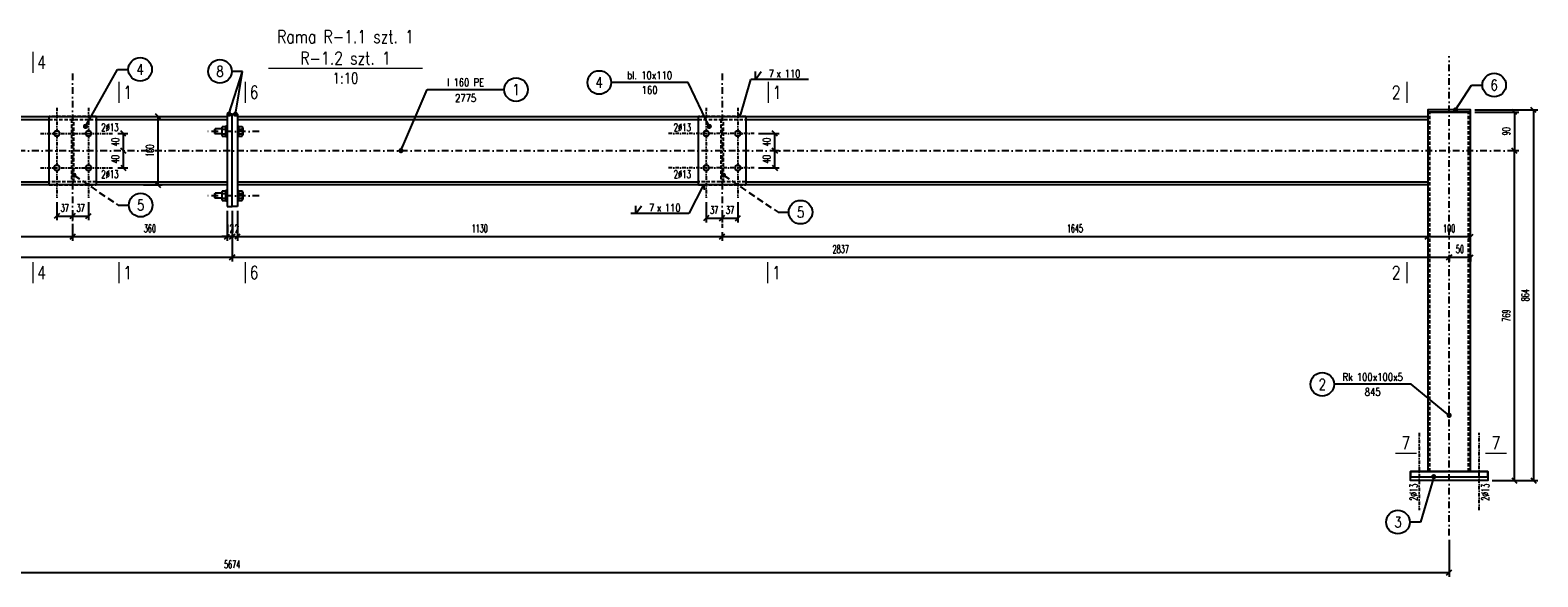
# Model space of a CAD drawing. Header units: millimetres. Extents: x -228255 to 14536, y -140109 to 119945.
# Tile 36 of 123: x -191205 to -187690, y 62736 to 64011. Entities that reach past the tile are written whole.
import ezdxf
from ezdxf.enums import TextEntityAlignment as Align

# ---------------------------------------------------------------- set-up
doc = ezdxf.new("R2010")
doc.units = ezdxf.units.MM
doc.header["$LTSCALE"] = 2.5
for name, pattern in [('DASHDOT', [25.4, 12.7, -6.35, 0, -6.35]), ('DASHDOT2', [12.7, 6.35, -3.175, 0, -3.175]), ('DASHED', [19.05, 12.7, -6.35]), ('DASHED2', [9.525, 6.35, -3.175])]:
    doc.linetypes.add(name, pattern=pattern)
for name, color, linetype in [('Gruba', 6, 'Continuous'), ('Laczniki', 30, 'Continuous'), ('Opisy_stal', 7, 'Continuous'), ('Osie', 134, 'DASHDOT'), ('Osie_laczniki', 157, 'DASHDOT2'), ('stal', 4, 'Continuous'), ('Stal_nw', 181, 'DASHED2'), ('Tekst', 31, 'Continuous'), ('Wymiary', 86, 'Continuous')]:
    doc.layers.add(name, color=color, linetype=linetype)
doc.styles.get("Standard").update_dxf_attribs({"font": 'romans.shx', "width": 0.65})
doc.styles.add('style1', font='romand.shx', dxfattribs={"width": 0.8})
doc.styles.add('style3', font='romans.shx', dxfattribs={"width": 0.5})
doc.dimstyles.new('Skala_10', dxfattribs={"dimtxt": 18, "dimasz": 12, "dimexe": 10, "dimexo": 10, "dimgap": 10, "dimtad": 1, "dimdec": 0, "dimdsep": 46, "dimtxsty": 'style3', "dimblk": 'OBLIQUE', "dimcen": 0, "dimdle": 1, "dimclrd": 256, "dimclre": 256, "dimclrt": 31, "dimadec": 1, "dimazin": 0, "dimtfac": 1, "dimtdec": 0, "dimtix": 1, "dimtmove": 2, "dimatfit": 0, "dimldrblk": 'DOT', "dimfxl": 1, "dimtolj": 1, "dimtzin": 0, "dimlwd": -1, "dimlwe": -1, "dimarcsym": 0})
doc.dimstyles.new('Skala_10$7', dxfattribs={"dimscale": 0, "dimtxt": 18, "dimasz": 12, "dimexe": 10, "dimexo": 15, "dimgap": 5, "dimtad": 1, "dimdec": 0, "dimrnd": 0.5, "dimzin": 9, "dimdsep": 46, "dimtxsty": 'Standard', "dimblk1": 'OBLIQUE', "dimblk2": 'OBLIQUE', "dimsah": 1, "dimcen": 10, "dimdle": 10, "dimclrt": 31, "dimadec": 0, "dimazin": 0, "dimtfac": 1, "dimtdec": 0, "dimtmove": 2, "dimatfit": 3, "dimldrblk": 'DOT', "dimfxl": 1, "dimtolj": 1, "dimtzin": 9, "dimarcsym": 0})

# ---------------------------------------------------------------- blocks, each defined once
blk = doc.blocks.new('_Oblique')
at = {"color": 0, "linetype": 'ByBlock', "lineweight": -2}
blk.add_line((-0.5, -0.5), (0.5, 0.5), dxfattribs=at)
blk = doc.blocks.new('*D914')
at = {"layer": 'Defpoints', "color": 0, "ltscale": 0.5, "transparency": 16777216}
for p in [(-193570.6, 62832.6), (-187896.6, 62832.6), (-187896.6, 62746.5)]:
    blk.add_point(p, dxfattribs=at)
at = {"layer": 'Wymiary', "ltscale": 0.5, "transparency": 16777216}
for p, q in [((-193570.6, 62822.6), (-193570.6, 62736.5)), ((-187896.6, 62822.6), (-187896.6, 62736.5)), ((-193571.6, 62746.5), (-187895.6, 62746.5))]:
    blk.add_line(p, q, dxfattribs=at)
at = {"layer": 'Wymiary', "ltscale": 0.5, "transparency": 16777216, "xscale": 12, "yscale": 12, "zscale": 12, "rotation": 180}
blk.add_blockref('_Oblique', (-193570.6, 62746.5), dxfattribs=at)
at = {"layer": 'Wymiary', "ltscale": 0.5, "transparency": 16777216, "xscale": 12, "yscale": 12, "zscale": 12}
blk.add_blockref('_Oblique', (-187896.6, 62746.5), dxfattribs=at)
at = {"layer": 'Wymiary', "color": 31, "ltscale": 0.5, "transparency": 16777216, "insert": (-190733.6, 62765.5), "char_height": 18, "attachment_point": 5, "style": 'style3'}
blk.add_mtext('\\A1;5674', dxfattribs=at)
blk = doc.blocks.new('_Dot')
at = {"color": 0, "linetype": 'ByBlock', "lineweight": -2}
blk.add_line((-0.5, 0), (-1, 0), dxfattribs=at)
at = {"color": 0, "linetype": 'ByBlock', "const_width": 0.5}
blk.add_lwpolyline([(-0.25, 0, 1), (0.25, 0, 1)], format="xyb", close=True, dxfattribs=at)
blk = doc.blocks.new('*D915')
at = {"layer": 'Defpoints', "color": 0, "ltscale": 0.5, "transparency": 16777216}
for p in [(-187846.6, 63825.4), (-187806.6, 62961.1), (-187699.9, 62961.1)]:
    blk.add_point(p, dxfattribs=at)
at = {"layer": 'Wymiary', "ltscale": 0.5, "transparency": 16777216}
for p, q in [((-187836.6, 63825.4), (-187689.9, 63825.4)), ((-187699.9, 63826.4), (-187699.9, 62960.1)), ((-187796.6, 62961.1), (-187689.9, 62961.1))]:
    blk.add_line(p, q, dxfattribs=at)
at = {"layer": 'Wymiary', "ltscale": 0.5, "transparency": 16777216, "xscale": 12, "yscale": 12, "zscale": 12}
for p, rotation in [((-187699.9, 63825.4), 90), ((-187699.9, 62961.1), 270)]:
    blk.add_blockref('_Oblique', p, dxfattribs=dict(at, rotation=rotation))
at = {"layer": 'Wymiary', "color": 31, "ltscale": 0.5, "transparency": 16777216, "insert": (-187718.9, 63393.2), "char_height": 18, "attachment_point": 5, "rotation": 90, "style": 'style3'}
blk.add_mtext('\\A1;864', dxfattribs=at)
blk = doc.blocks.new('*D916')
at = {"layer": 'Defpoints', "color": 0, "ltscale": 0.5, "transparency": 16777216}
for p in [(-193520.6, 63561.1), (-191105.6, 63561.2), (-191105.6, 63529.9)]:
    blk.add_point(p, dxfattribs=at)
at = {"layer": 'Wymiary', "ltscale": 0.5, "transparency": 16777216}
for p, q in [((-193520.6, 63551.1), (-193520.6, 63519.9)), ((-191105.6, 63551.2), (-191105.6, 63519.9)), ((-193521.6, 63529.9), (-191104.6, 63529.9))]:
    blk.add_line(p, q, dxfattribs=at)
at = {"layer": 'Wymiary', "ltscale": 0.5, "transparency": 16777216, "xscale": 12, "yscale": 12, "zscale": 12, "rotation": 180}
blk.add_blockref('_Oblique', (-193520.6, 63529.9), dxfattribs=at)
at = {"layer": 'Wymiary', "ltscale": 0.5, "transparency": 16777216, "xscale": 12, "yscale": 12, "zscale": 12}
blk.add_blockref('_Oblique', (-191105.6, 63529.9), dxfattribs=at)
at = {"layer": 'Wymiary', "color": 31, "ltscale": 0.5, "transparency": 16777216, "insert": (-192313.1, 63548.9), "char_height": 18, "attachment_point": 5, "style": 'style3'}
blk.add_mtext('\\A1;2415', dxfattribs=at)
blk = doc.blocks.new('*D917')
at = {"layer": 'Defpoints', "color": 0, "ltscale": 0.5, "transparency": 16777216}
for p in [(-190721.6, 63600.4), (-189591.6, 63550.4), (-189591.6, 63529.9)]:
    blk.add_point(p, dxfattribs=at)
at = {"layer": 'Wymiary', "ltscale": 0.5, "transparency": 16777216}
for p, q in [((-190721.6, 63590.4), (-190721.6, 63519.9)), ((-190722.6, 63529.9), (-189590.6, 63529.9)), ((-189591.6, 63540.4), (-189591.6, 63519.9))]:
    blk.add_line(p, q, dxfattribs=at)
at = {"layer": 'Wymiary', "ltscale": 0.5, "transparency": 16777216, "xscale": 12, "yscale": 12, "zscale": 12, "rotation": 180}
blk.add_blockref('_Oblique', (-190721.6, 63529.9), dxfattribs=at)
at = {"layer": 'Wymiary', "ltscale": 0.5, "transparency": 16777216, "xscale": 12, "yscale": 12, "zscale": 12}
blk.add_blockref('_Oblique', (-189591.6, 63529.9), dxfattribs=at)
at = {"layer": 'Wymiary', "color": 31, "ltscale": 0.5, "transparency": 16777216, "insert": (-190156.6, 63548.9), "char_height": 18, "attachment_point": 5, "style": 'style3'}
blk.add_mtext('\\A1;1130', dxfattribs=at)
blk = doc.blocks.new('*D918')
at = {"layer": 'Defpoints', "color": 0, "ltscale": 0.5, "transparency": 16777216}
for p in [(-189591.6, 63550.4), (-187946.6, 63550.4), (-187946.6, 63529.9)]:
    blk.add_point(p, dxfattribs=at)
at = {"layer": 'Wymiary', "ltscale": 0.5, "transparency": 16777216}
for p, q in [((-189592.6, 63529.9), (-187945.6, 63529.9)), ((-189591.6, 63540.4), (-189591.6, 63519.9)), ((-187946.6, 63540.4), (-187946.6, 63519.9))]:
    blk.add_line(p, q, dxfattribs=at)
at = {"layer": 'Wymiary', "ltscale": 0.5, "transparency": 16777216, "xscale": 12, "yscale": 12, "zscale": 12, "rotation": 180}
blk.add_blockref('_Oblique', (-189591.6, 63529.9), dxfattribs=at)
at = {"layer": 'Wymiary', "ltscale": 0.5, "transparency": 16777216, "xscale": 12, "yscale": 12, "zscale": 12}
blk.add_blockref('_Oblique', (-187946.6, 63529.9), dxfattribs=at)
at = {"layer": 'Wymiary', "color": 31, "ltscale": 0.5, "transparency": 16777216, "insert": (-188769.1, 63548.9), "char_height": 18, "attachment_point": 5, "style": 'style3'}
blk.add_mtext('\\A1;1645', dxfattribs=at)
blk = doc.blocks.new('*D920')
at = {"layer": 'Defpoints', "color": 0, "ltscale": 0.5, "transparency": 16777216}
for p in [(-187946.6, 63529.9), (-187846.6, 63529.9), (-187846.6, 63529.9)]:
    blk.add_point(p, dxfattribs=at)
at = {"layer": 'Wymiary', "ltscale": 0.5, "transparency": 16777216}
blk.add_line((-187947.6, 63529.9), (-187845.6, 63529.9), dxfattribs=at)
at = {"layer": 'Wymiary', "ltscale": 0.5, "transparency": 16777216, "xscale": 12, "yscale": 12, "zscale": 12, "rotation": 180}
blk.add_blockref('_Oblique', (-187946.6, 63529.9), dxfattribs=at)
at = {"layer": 'Wymiary', "ltscale": 0.5, "transparency": 16777216, "xscale": 12, "yscale": 12, "zscale": 12}
blk.add_blockref('_Oblique', (-187846.6, 63529.9), dxfattribs=at)
at = {"layer": 'Wymiary', "color": 31, "ltscale": 0.5, "transparency": 16777216, "insert": (-187896.6, 63548.9), "char_height": 18, "attachment_point": 5, "style": 'style3'}
blk.add_mtext('\\A1;100', dxfattribs=at)
blk = doc.blocks.new('*D921')
at = {"layer": 'Defpoints', "color": 0, "ltscale": 0.5, "transparency": 16777216}
for p in [(-191142.6, 63620.4), (-191105.6, 63592), (-191105.6, 63578)]:
    blk.add_point(p, dxfattribs=at)
at = {"layer": 'Wymiary', "ltscale": 0.5, "transparency": 16777216}
for p, q in [((-191142.6, 63610.4), (-191142.6, 63568)), ((-191143.6, 63578), (-191104.6, 63578)), ((-191105.6, 63582), (-191105.6, 63568))]:
    blk.add_line(p, q, dxfattribs=at)
at = {"layer": 'Wymiary', "ltscale": 0.5, "transparency": 16777216, "xscale": 12, "yscale": 12, "zscale": 12, "rotation": 180}
blk.add_blockref('_Oblique', (-191142.6, 63578), dxfattribs=at)
at = {"layer": 'Wymiary', "ltscale": 0.5, "transparency": 16777216, "xscale": 12, "yscale": 12, "zscale": 12}
blk.add_blockref('_Oblique', (-191105.6, 63578), dxfattribs=at)
at = {"layer": 'Wymiary', "color": 31, "ltscale": 0.5, "transparency": 16777216, "insert": (-191124.1, 63597), "char_height": 18, "attachment_point": 5, "style": 'style3'}
blk.add_mtext('\\A1;37', dxfattribs=at)
blk = doc.blocks.new('*D922')
at = {"layer": 'Defpoints', "color": 0, "ltscale": 0.5, "transparency": 16777216}
for p in [(-191068.6, 63620.4), (-191105.6, 63592), (-191068.6, 63578)]:
    blk.add_point(p, dxfattribs=at)
at = {"layer": 'Wymiary', "ltscale": 0.5, "transparency": 16777216}
for p, q in [((-191068.6, 63610.4), (-191068.6, 63568)), ((-191106.6, 63578), (-191067.6, 63578)), ((-191105.6, 63582), (-191105.6, 63568))]:
    blk.add_line(p, q, dxfattribs=at)
at = {"layer": 'Wymiary', "ltscale": 0.5, "transparency": 16777216, "xscale": 12, "yscale": 12, "zscale": 12, "rotation": 180}
blk.add_blockref('_Oblique', (-191105.6, 63578), dxfattribs=at)
at = {"layer": 'Wymiary', "ltscale": 0.5, "transparency": 16777216, "xscale": 12, "yscale": 12, "zscale": 12}
blk.add_blockref('_Oblique', (-191068.6, 63578), dxfattribs=at)
at = {"layer": 'Wymiary', "color": 31, "ltscale": 0.5, "transparency": 16777216, "insert": (-191087.1, 63597), "char_height": 18, "attachment_point": 5, "style": 'style3'}
blk.add_mtext('\\A1;37', dxfattribs=at)
blk = doc.blocks.new('*D923')
at = {"layer": 'Defpoints', "color": 0, "ltscale": 0.5, "transparency": 16777216}
for p in [(-189628.6, 63620.4), (-189591.6, 63589.2), (-189591.6, 63573)]:
    blk.add_point(p, dxfattribs=at)
at = {"layer": 'Wymiary', "ltscale": 0.5, "transparency": 16777216}
for p, q in [((-189628.6, 63610.4), (-189628.6, 63563)), ((-189629.6, 63573), (-189590.6, 63573)), ((-189591.6, 63579.2), (-189591.6, 63563))]:
    blk.add_line(p, q, dxfattribs=at)
at = {"layer": 'Wymiary', "ltscale": 0.5, "transparency": 16777216, "xscale": 12, "yscale": 12, "zscale": 12, "rotation": 180}
blk.add_blockref('_Oblique', (-189628.6, 63573), dxfattribs=at)
at = {"layer": 'Wymiary', "ltscale": 0.5, "transparency": 16777216, "xscale": 12, "yscale": 12, "zscale": 12}
blk.add_blockref('_Oblique', (-189591.6, 63573), dxfattribs=at)
at = {"layer": 'Wymiary', "color": 31, "ltscale": 0.5, "transparency": 16777216, "insert": (-189610.1, 63592), "char_height": 18, "attachment_point": 5, "style": 'style3'}
blk.add_mtext('\\A1;37', dxfattribs=at)
blk = doc.blocks.new('*D924')
at = {"layer": 'Defpoints', "color": 0, "ltscale": 0.5, "transparency": 16777216}
for p in [(-189554.6, 63620.4), (-189591.6, 63589.2), (-189554.6, 63573)]:
    blk.add_point(p, dxfattribs=at)
at = {"layer": 'Wymiary', "ltscale": 0.5, "transparency": 16777216}
for p, q in [((-189554.6, 63610.4), (-189554.6, 63563)), ((-189592.6, 63573), (-189553.6, 63573)), ((-189591.6, 63579.2), (-189591.6, 63563))]:
    blk.add_line(p, q, dxfattribs=at)
at = {"layer": 'Wymiary', "ltscale": 0.5, "transparency": 16777216, "xscale": 12, "yscale": 12, "zscale": 12, "rotation": 180}
blk.add_blockref('_Oblique', (-189591.6, 63573), dxfattribs=at)
at = {"layer": 'Wymiary', "ltscale": 0.5, "transparency": 16777216, "xscale": 12, "yscale": 12, "zscale": 12}
blk.add_blockref('_Oblique', (-189554.6, 63573), dxfattribs=at)
at = {"layer": 'Wymiary', "color": 31, "ltscale": 0.5, "transparency": 16777216, "insert": (-189573.1, 63592), "char_height": 18, "attachment_point": 5, "style": 'style3'}
blk.add_mtext('\\A1;37', dxfattribs=at)
blk = doc.blocks.new('*D925')
at = {"layer": 'Defpoints', "color": 0, "ltscale": 0.5, "transparency": 16777216}
for p in [(-190987.3, 63730.4), (-190987.3, 63730.4), (-191010.6, 63690.4)]:
    blk.add_point(p, dxfattribs=at)
at = {"layer": 'Wymiary', "ltscale": 0.5, "transparency": 16777216}
for p, q in [((-190987.3, 63689.4), (-190987.3, 63731.4)), ((-191000.6, 63690.4), (-190977.3, 63690.4))]:
    blk.add_line(p, q, dxfattribs=at)
at = {"layer": 'Wymiary', "ltscale": 0.5, "transparency": 16777216, "xscale": 12, "yscale": 12, "zscale": 12}
for p, rotation in [((-190987.3, 63730.4), 90), ((-190987.3, 63690.4), 270)]:
    blk.add_blockref('_Oblique', p, dxfattribs=dict(at, rotation=rotation))
at = {"layer": 'Wymiary', "color": 31, "ltscale": 0.5, "transparency": 16777216, "insert": (-191006.3, 63710.4), "char_height": 18, "attachment_point": 5, "rotation": 90, "style": 'style3'}
blk.add_mtext('\\A1;40', dxfattribs=at)
blk = doc.blocks.new('*D926')
at = {"layer": 'Defpoints', "color": 0, "ltscale": 0.5, "transparency": 16777216}
for p in [(-191010.6, 63770.4), (-190987.3, 63770.4), (-190987.3, 63730.4)]:
    blk.add_point(p, dxfattribs=at)
at = {"layer": 'Wymiary', "ltscale": 0.5, "transparency": 16777216}
for p, q in [((-191000.6, 63770.4), (-190977.3, 63770.4)), ((-190987.3, 63729.4), (-190987.3, 63771.4))]:
    blk.add_line(p, q, dxfattribs=at)
at = {"layer": 'Wymiary', "ltscale": 0.5, "transparency": 16777216, "xscale": 12, "yscale": 12, "zscale": 12}
for p, rotation in [((-190987.3, 63770.4), 90), ((-190987.3, 63730.4), 270)]:
    blk.add_blockref('_Oblique', p, dxfattribs=dict(at, rotation=rotation))
at = {"layer": 'Wymiary', "color": 31, "ltscale": 0.5, "transparency": 16777216, "insert": (-191006.3, 63750.4), "char_height": 18, "attachment_point": 5, "rotation": 90, "style": 'style3'}
blk.add_mtext('\\A1;40', dxfattribs=at)
blk = doc.blocks.new('*D927')
at = {"layer": 'Defpoints', "color": 0, "ltscale": 0.5, "transparency": 16777216}
for p in [(-189475.3, 63730.4), (-189468.6, 63730.4), (-189516.6, 63690.4)]:
    blk.add_point(p, dxfattribs=at)
at = {"layer": 'Wymiary', "ltscale": 0.5, "transparency": 16777216}
for p, q in [((-189468.6, 63689.4), (-189468.6, 63731.4)), ((-189465.3, 63730.4), (-189458.6, 63730.4)), ((-189506.6, 63690.4), (-189458.6, 63690.4))]:
    blk.add_line(p, q, dxfattribs=at)
at = {"layer": 'Wymiary', "ltscale": 0.5, "transparency": 16777216, "xscale": 12, "yscale": 12, "zscale": 12}
for p, rotation in [((-189468.6, 63730.4), 90), ((-189468.6, 63690.4), 270)]:
    blk.add_blockref('_Oblique', p, dxfattribs=dict(at, rotation=rotation))
at = {"layer": 'Wymiary', "color": 31, "ltscale": 0.5, "transparency": 16777216, "insert": (-189487.6, 63710.4), "char_height": 18, "attachment_point": 5, "rotation": 90, "style": 'style3'}
blk.add_mtext('\\A1;40', dxfattribs=at)
blk = doc.blocks.new('*D928')
at = {"layer": 'Defpoints', "color": 0, "ltscale": 0.5, "transparency": 16777216}
for p in [(-189516.6, 63770.4), (-189468.6, 63770.4), (-189475.3, 63730.4)]:
    blk.add_point(p, dxfattribs=at)
at = {"layer": 'Wymiary', "ltscale": 0.5, "transparency": 16777216}
for p, q in [((-189506.6, 63770.4), (-189458.6, 63770.4)), ((-189468.6, 63729.4), (-189468.6, 63771.4)), ((-189465.3, 63730.4), (-189458.6, 63730.4))]:
    blk.add_line(p, q, dxfattribs=at)
at = {"layer": 'Wymiary', "ltscale": 0.5, "transparency": 16777216, "xscale": 12, "yscale": 12, "zscale": 12}
for p, rotation in [((-189468.6, 63770.4), 90), ((-189468.6, 63730.4), 270)]:
    blk.add_blockref('_Oblique', p, dxfattribs=dict(at, rotation=rotation))
at = {"layer": 'Wymiary', "color": 31, "ltscale": 0.5, "transparency": 16777216, "insert": (-189487.6, 63750.4), "char_height": 18, "attachment_point": 5, "rotation": 90, "style": 'style3'}
blk.add_mtext('\\A1;40', dxfattribs=at)
blk = doc.blocks.new('*D929')
at = {"layer": 'Defpoints', "color": 0, "ltscale": 0.5, "transparency": 16777216}
for p in [(-190950.6, 63810.4), (-190906.6, 63810.4), (-190950.6, 63650.4)]:
    blk.add_point(p, dxfattribs=at)
at = {"layer": 'Wymiary', "ltscale": 0.5, "transparency": 16777216}
for p, q in [((-190940.6, 63810.4), (-190896.6, 63810.4)), ((-190906.6, 63649.4), (-190906.6, 63811.4)), ((-190940.6, 63650.4), (-190896.6, 63650.4))]:
    blk.add_line(p, q, dxfattribs=at)
at = {"layer": 'Wymiary', "ltscale": 0.5, "transparency": 16777216, "xscale": 12, "yscale": 12, "zscale": 12}
for p, rotation in [((-190906.6, 63810.4), 90), ((-190906.6, 63650.4), 270)]:
    blk.add_blockref('_Oblique', p, dxfattribs=dict(at, rotation=rotation))
at = {"layer": 'Wymiary', "color": 31, "ltscale": 0.5, "transparency": 16777216, "insert": (-190925.6, 63730.4), "char_height": 18, "attachment_point": 5, "rotation": 90, "style": 'style3'}
blk.add_mtext('\\A1;160', dxfattribs=at)
blk = doc.blocks.new('Elem_prawy')
at = {"color": 7}
blk.add_line((0, 0), (25, 0), dxfattribs=at)
blk.add_circle((52.5, 0), 27.5, dxfattribs=at)
at = {"color": 31, "width": 0.8}
blk.add_attdef('22', text='', height=25, dxfattribs=at).set_placement((52.5, 0), align=Align.MIDDLE)
blk = doc.blocks.new('pol_V_lewa')
at = {"color": 7}
for p, q in [((0, 0), (-135, 0)), ((-124, 0), (-110.5, 18)), ((-124, 0), (-124, 18))]:
    blk.add_line(p, q, dxfattribs=at)
at = {"color": 31, "width": 0.8}
blk.add_text('x', height=18, dxfattribs=at).set_placement((-74.9, 4.5))
blk.add_attdef('22', text='', height=18, dxfattribs=at).set_placement((-80.5, 4.5), align=Align.RIGHT)
blk.add_attdef('9999', (-56.2, 4.5), '', height=18, dxfattribs=at)
blk = doc.blocks.new('pol_V_prawa')
at = {"color": 7}
for p, q in [((135, 0), (0, 0)), ((11, 0), (24.5, 18)), ((11, 0), (11, 18))]:
    blk.add_line(p, q, dxfattribs=at)
at = {"color": 31, "width": 0.8}
blk.add_text('x', height=18, dxfattribs=at).set_placement((60.1, 4.5))
blk.add_attdef('22', text='', height=18, dxfattribs=at).set_placement((54.5, 4.5), align=Align.RIGHT)
blk.add_attdef('9999', (78.8, 4.5), '', height=18, dxfattribs=at)
blk = doc.blocks.new('Elem_lewy')
at = {"color": 7}
blk.add_line((0, 0), (-25, 0), dxfattribs=at)
blk.add_circle((-52.5, 0), 27.5, dxfattribs=at)
at = {"color": 31, "width": 0.8}
blk.add_attdef('22', text='', height=25, dxfattribs=at).set_placement((-52.5, 0), align=Align.MIDDLE)
blk = doc.blocks.new('Op_el_prawy')
at = {"color": 7}
blk.add_line((0, 0), (180, 0), dxfattribs=at)
blk.add_circle((207.5, 0), 27.5, dxfattribs=at)
at = {"color": 31, "width": 0.8}
for tag, p in [('ZK_120X120X5', (90, 7.803)), ('1000', (90, -28.62))]:
    blk.add_attdef(tag, text='', height=18, dxfattribs=at).set_placement(p, align=Align.CENTER)
blk.add_attdef('22', text='', height=25, dxfattribs=at).set_placement((207.5, 0), align=Align.MIDDLE)
blk = doc.blocks.new('Op_el_lewy')
at = {"color": 7}
blk.add_line((0, 0), (-180, 0), dxfattribs=at)
blk.add_circle((-207.5, 0), 27.5, dxfattribs=at)
at = {"color": 31, "width": 0.8}
blk.add_attdef('22', text='', height=25, dxfattribs=at).set_placement((-207.5, 0), align=Align.MIDDLE)
for tag, p in [('ZK_120X120X5', (-90, 7.875)), ('1000', (-90, -26.649))]:
    blk.add_attdef(tag, text='', height=18, dxfattribs=at).set_placement(p, align=Align.CENTER)
blk = doc.blocks.new('nakretkaM12')
at = {"ltscale": 0.2}
for p, q in [((-10, 8.2), (-10, 5.5)), ((-10, 5.5), (-10, -5.5)), ((-9, 11), (-1, 11)), ((-9, 5.5), (-1, 5.5)), ((0, 8.2), (0, 5.5)), ((0, 5.5), (0, -5.5)), ((-10, -5.5), (-10, -8.2)), ((-9, -5.5), (-1, -5.5)), ((-9, -11), (-1, -11)), ((0, -5.5), (0, -8.2))]:
    blk.add_line(p, q, dxfattribs=at)
for centre, radius, start, end in [((-5.7, 8.2), 4.26, 139.932, 220.068), ((5.5, 0), 15.5, 159.3345, 200.6655), ((-4.3, 8.2), 4.26, 319.932, 40.068), ((-15.5, 0), 15.5, 339.3345, 20.6655), ((-5.7, -8.2), 4.26, 139.932, 220.068), ((-4.3, -8.2), 4.26, 319.932, 40.068)]:
    blk.add_arc(centre, radius, start, end, dxfattribs=at)
blk = doc.blocks.new('*D909')
at = {"layer": 'Defpoints', "color": 0, "ltscale": 0.5, "transparency": 16777216}
for p in [(-190745.6, 63600.4), (-190733.6, 63600.4), (-190733.6, 63529.9)]:
    blk.add_point(p, dxfattribs=at)
at = {"layer": 'Wymiary', "ltscale": 0.5, "transparency": 16777216}
for p, q in [((-190745.6, 63590.4), (-190745.6, 63519.9)), ((-190733.6, 63590.4), (-190733.6, 63519.9)), ((-190745.6, 63529.9), (-190757.6, 63529.9)), ((-190745.6, 63529.9), (-190733.6, 63529.9)), ((-190733.6, 63529.9), (-190721.6, 63529.9))]:
    blk.add_line(p, q, dxfattribs=at)
at = {"layer": 'Wymiary', "ltscale": 0.5, "transparency": 16777216, "xscale": 12, "yscale": 12, "zscale": 12}
blk.add_blockref('_Oblique', (-190745.6, 63529.9), dxfattribs=at)
at = {"layer": 'Wymiary', "ltscale": 0.5, "transparency": 16777216, "xscale": 12, "yscale": 12, "zscale": 12, "rotation": 180}
blk.add_blockref('_Oblique', (-190733.6, 63529.9), dxfattribs=at)
at = {"layer": 'Wymiary', "color": 31, "ltscale": 0.5, "transparency": 16777216, "insert": (-190739.6, 63548.9), "char_height": 18, "attachment_point": 5, "style": 'style3'}
blk.add_mtext('\\A1;12', dxfattribs=at)
blk = doc.blocks.new('*D910')
at = {"layer": 'Defpoints', "color": 0, "ltscale": 0.5, "transparency": 16777216}
for p in [(-190733.6, 63600.4), (-190721.6, 63600.4), (-190721.6, 63529.9)]:
    blk.add_point(p, dxfattribs=at)
at = {"layer": 'Wymiary', "ltscale": 0.5, "transparency": 16777216}
for p, q in [((-190733.6, 63590.4), (-190733.6, 63519.9)), ((-190721.6, 63590.4), (-190721.6, 63519.9)), ((-190733.6, 63529.9), (-190745.6, 63529.9)), ((-190733.6, 63529.9), (-190721.6, 63529.9)), ((-190721.6, 63529.9), (-190709.6, 63529.9))]:
    blk.add_line(p, q, dxfattribs=at)
at = {"layer": 'Wymiary', "ltscale": 0.5, "transparency": 16777216, "xscale": 12, "yscale": 12, "zscale": 12}
blk.add_blockref('_Oblique', (-190733.6, 63529.9), dxfattribs=at)
at = {"layer": 'Wymiary', "ltscale": 0.5, "transparency": 16777216, "xscale": 12, "yscale": 12, "zscale": 12, "rotation": 180}
blk.add_blockref('_Oblique', (-190721.6, 63529.9), dxfattribs=at)
at = {"layer": 'Wymiary', "color": 31, "ltscale": 0.5, "transparency": 16777216, "insert": (-190727.6, 63548.9), "char_height": 18, "attachment_point": 5, "style": 'style3'}
blk.add_mtext('\\A1;12', dxfattribs=at)
blk = doc.blocks.new('*D980')
at = {"layer": 'Defpoints', "color": 0, "ltscale": 0.5, "transparency": 16777216}
for p in [(-190733.6, 63600.4), (-193570.6, 63502), (-190733.6, 63481.7)]:
    blk.add_point(p, dxfattribs=at)
at = {"layer": 'Wymiary', "ltscale": 0.5, "transparency": 16777216}
for p, q in [((-190733.6, 63590.4), (-190733.6, 63471.7)), ((-193571.6, 63481.7), (-190732.6, 63481.7)), ((-193570.6, 63492), (-193570.6, 63471.7))]:
    blk.add_line(p, q, dxfattribs=at)
at = {"layer": 'Wymiary', "ltscale": 0.5, "transparency": 16777216, "xscale": 12, "yscale": 12, "zscale": 12, "rotation": 180}
blk.add_blockref('_Oblique', (-193570.6, 63481.7), dxfattribs=at)
at = {"layer": 'Wymiary', "ltscale": 0.5, "transparency": 16777216, "xscale": 12, "yscale": 12, "zscale": 12}
blk.add_blockref('_Oblique', (-190733.6, 63481.7), dxfattribs=at)
at = {"layer": 'Wymiary', "color": 31, "ltscale": 0.5, "transparency": 16777216, "insert": (-192152.1, 63500.7), "char_height": 18, "attachment_point": 5, "style": 'style3'}
blk.add_mtext('\\A1;2837', dxfattribs=at)
blk = doc.blocks.new('*D981')
at = {"layer": 'Defpoints', "color": 0, "ltscale": 0.5, "transparency": 16777216}
for p in [(-190733.6, 63600.4), (-187896.6, 63497.1), (-187896.6, 63481.7)]:
    blk.add_point(p, dxfattribs=at)
at = {"layer": 'Wymiary', "ltscale": 0.5, "transparency": 16777216}
for p, q in [((-190733.6, 63590.4), (-190733.6, 63471.7)), ((-190734.6, 63481.7), (-187895.6, 63481.7)), ((-187896.6, 63487.1), (-187896.6, 63471.7))]:
    blk.add_line(p, q, dxfattribs=at)
at = {"layer": 'Wymiary', "ltscale": 0.5, "transparency": 16777216, "xscale": 12, "yscale": 12, "zscale": 12, "rotation": 180}
blk.add_blockref('_Oblique', (-190733.6, 63481.7), dxfattribs=at)
at = {"layer": 'Wymiary', "ltscale": 0.5, "transparency": 16777216, "xscale": 12, "yscale": 12, "zscale": 12}
blk.add_blockref('_Oblique', (-187896.6, 63481.7), dxfattribs=at)
at = {"layer": 'Wymiary', "color": 31, "ltscale": 0.5, "transparency": 16777216, "insert": (-189315.1, 63500.7), "char_height": 18, "attachment_point": 5, "style": 'style3'}
blk.add_mtext('\\A1;2837', dxfattribs=at)
blk = doc.blocks.new('*D982')
at = {"layer": 'Defpoints', "color": 0, "ltscale": 0.5, "transparency": 16777216}
for p in [(-187896.6, 63497.1), (-187846.6, 63497.1), (-187846.6, 63481.7)]:
    blk.add_point(p, dxfattribs=at)
at = {"layer": 'Wymiary', "ltscale": 0.5, "transparency": 16777216}
for p, q in [((-187897.6, 63481.7), (-187845.6, 63481.7)), ((-187896.6, 63487.1), (-187896.6, 63471.7)), ((-187846.6, 63487.1), (-187846.6, 63471.7))]:
    blk.add_line(p, q, dxfattribs=at)
at = {"layer": 'Wymiary', "ltscale": 0.5, "transparency": 16777216, "xscale": 12, "yscale": 12, "zscale": 12, "rotation": 180}
blk.add_blockref('_Oblique', (-187896.6, 63481.7), dxfattribs=at)
at = {"layer": 'Wymiary', "ltscale": 0.5, "transparency": 16777216, "xscale": 12, "yscale": 12, "zscale": 12}
blk.add_blockref('_Oblique', (-187846.6, 63481.7), dxfattribs=at)
at = {"layer": 'Wymiary', "color": 31, "ltscale": 0.5, "transparency": 16777216, "insert": (-187871.6, 63500.7), "char_height": 18, "attachment_point": 5, "style": 'style3'}
blk.add_mtext('\\A1;50', dxfattribs=at)
blk = doc.blocks.new('*D983')
at = {"layer": 'Defpoints', "color": 0, "ltscale": 0.5, "transparency": 16777216}
for p in [(-190745.6, 63600.4), (-191105.6, 63561.2), (-190745.6, 63529.9)]:
    blk.add_point(p, dxfattribs=at)
at = {"layer": 'Wymiary', "ltscale": 0.5, "transparency": 16777216}
for p, q in [((-190745.6, 63590.4), (-190745.6, 63519.9)), ((-191105.6, 63551.2), (-191105.6, 63519.9)), ((-191106.6, 63529.9), (-190744.6, 63529.9))]:
    blk.add_line(p, q, dxfattribs=at)
at = {"layer": 'Wymiary', "ltscale": 0.5, "transparency": 16777216, "xscale": 12, "yscale": 12, "zscale": 12, "rotation": 180}
blk.add_blockref('_Oblique', (-191105.6, 63529.9), dxfattribs=at)
at = {"layer": 'Wymiary', "ltscale": 0.5, "transparency": 16777216, "xscale": 12, "yscale": 12, "zscale": 12}
blk.add_blockref('_Oblique', (-190745.6, 63529.9), dxfattribs=at)
at = {"layer": 'Wymiary', "color": 31, "ltscale": 0.5, "transparency": 16777216, "insert": (-190925.6, 63548.9), "char_height": 18, "attachment_point": 5, "style": 'style3'}
blk.add_mtext('\\A1;360', dxfattribs=at)
blk = doc.blocks.new('*D988')
at = {"layer": 'Defpoints', "color": 0, "ltscale": 0.5, "transparency": 16777216}
for p in [(-187757.8, 63730.4), (-187744.5, 63730.4), (-187806.6, 62961.1)]:
    blk.add_point(p, dxfattribs=at)
at = {"layer": 'Wymiary', "ltscale": 0.5, "transparency": 16777216}
for p, q in [((-187747.8, 63730.4), (-187734.5, 63730.4)), ((-187744.5, 62960.1), (-187744.5, 63731.4)), ((-187796.6, 62961.1), (-187734.5, 62961.1))]:
    blk.add_line(p, q, dxfattribs=at)
at = {"layer": 'Wymiary', "ltscale": 0.5, "transparency": 16777216, "xscale": 12, "yscale": 12, "zscale": 12}
for p, rotation in [((-187744.5, 63730.4), 90), ((-187744.5, 62961.1), 270)]:
    blk.add_blockref('_Oblique', p, dxfattribs=dict(at, rotation=rotation))
at = {"layer": 'Wymiary', "color": 31, "ltscale": 0.5, "transparency": 16777216, "insert": (-187763.5, 63345.7), "char_height": 18, "attachment_point": 5, "rotation": 90, "style": 'style3'}
blk.add_mtext('\\A1;769', dxfattribs=at)
blk = doc.blocks.new('*D990')
at = {"layer": 'Defpoints', "color": 0, "ltscale": 0.5, "transparency": 16777216}
for p in [(-187846.6, 63820.4), (-187767, 63730.4), (-187744.5, 63730.4)]:
    blk.add_point(p, dxfattribs=at)
at = {"layer": 'Wymiary', "ltscale": 0.5, "transparency": 16777216}
for p, q in [((-187836.6, 63820.4), (-187734.5, 63820.4)), ((-187744.5, 63821.4), (-187744.5, 63729.4)), ((-187757, 63730.4), (-187734.5, 63730.4))]:
    blk.add_line(p, q, dxfattribs=at)
at = {"layer": 'Wymiary', "ltscale": 0.5, "transparency": 16777216, "xscale": 12, "yscale": 12, "zscale": 12}
for p, rotation in [((-187744.5, 63820.4), 90), ((-187744.5, 63730.4), 270)]:
    blk.add_blockref('_Oblique', p, dxfattribs=dict(at, rotation=rotation))
at = {"layer": 'Wymiary', "color": 31, "ltscale": 0.5, "transparency": 16777216, "insert": (-187763.5, 63775.4), "char_height": 18, "attachment_point": 5, "rotation": 90, "style": 'style3'}
blk.add_mtext('\\A1;90', dxfattribs=at)

msp = doc.modelspace()

# ---------------------------------------------------------------- linework, layer by layer
at = {"layer": 'Gruba', "const_width": 3}
for points in [[(-191198.18, 63961.3), (-191198.18, 63911.3)], [(-190649.59, 63922.07), (-190289.59, 63922.07)], [(-190997.68, 63891.3), (-190997.68, 63841.3)], [(-190702.7, 63891.3), (-190702.7, 63841.3)], [(-189483.68, 63891.3), (-189483.68, 63841.3)], [(-187994.83, 63891.3), (-187994.83, 63841.3)], [(-191198.18, 63470.92), (-191198.18, 63420.92)], [(-190997.68, 63470.92), (-190997.68, 63420.92)], [(-190702.7, 63470.92), (-190702.7, 63420.92)], [(-189485.18, 63470.92), (-189485.18, 63420.92)], [(-187994.83, 63470.92), (-187994.83, 63420.92)], [(-188022.46, 63024.49), (-187972.46, 63024.49)], [(-187812.47, 63024.49), (-187762.47, 63024.49)]]:
    msp.add_lwpolyline(points, dxfattribs=at)
at = {"layer": 'Laczniki', "ltscale": 0.5}
for p, q in [((-190774.11, 63780.37), (-190773.11, 63781.37)), ((-190774.11, 63770.37), (-190774.11, 63780.37)), ((-190774.11, 63770.37), (-190773.11, 63769.37)), ((-190758.11, 63781.37), (-190773.11, 63781.37)), ((-190773.11, 63781.37), (-190773.11, 63769.37)), ((-190758.11, 63769.37), (-190773.11, 63769.37)), ((-190774.11, 63630.37), (-190773.11, 63631.37)), ((-190774.11, 63620.37), (-190774.11, 63630.37)), ((-190774.11, 63620.37), (-190773.11, 63619.37)), ((-190758.11, 63631.37), (-190773.11, 63631.37)), ((-190773.11, 63631.37), (-190773.11, 63619.37)), ((-190758.11, 63619.37), (-190773.11, 63619.37))]:
    msp.add_line(p, q, dxfattribs=at)
for points in [[(-190748.11, 63763.37), (-190745.61, 63763.37), (-190745.61, 63787.37), (-190748.11, 63787.37)], [(-190721.61, 63763.37), (-190719.11, 63763.37), (-190719.11, 63787.37), (-190721.61, 63787.37)], [(-190748.11, 63613.37), (-190745.61, 63613.37), (-190745.61, 63637.37), (-190748.11, 63637.37)], [(-190721.61, 63613.37), (-190719.11, 63613.37), (-190719.11, 63637.37), (-190721.61, 63637.37)]]:
    msp.add_lwpolyline(points, close=True, dxfattribs=at)
at = {"layer": 'Opisy_stal', "ltscale": 0.5}
for p, q in [((-189549.73, 63810.37), (-189524.83, 63896.72)), ((-189554.4, 63816.75), (-189549.73, 63810.37)), ((-189635.2, 63650.37), (-189669.05, 63583.68)), ((-189635.2, 63650.37), (-189633.64, 63638.92))]:
    msp.add_line(p, q, dxfattribs=at)
at = {"layer": 'Osie', "ltscale": 0.5}
for p, q in [((-187896.61, 62832.62), (-187896.61, 63950.37)), ((-191105.61, 63910.37), (-191105.61, 63550.37)), ((-189591.61, 63910.37), (-189591.61, 63550.37)), ((-190670.61, 63775.37), (-190795.61, 63775.37)), ((-187744.81, 63730.37), (-193770.61, 63730.37)), ((-190670.61, 63625.37), (-190795.61, 63625.37))]:
    msp.add_line(p, q, dxfattribs=at)
at = {"layer": 'Osie_laczniki', "ltscale": 0.5}
for p, q in [((-191142.61, 63830.37), (-191142.61, 63620.37)), ((-191068.61, 63830.37), (-191068.61, 63620.37)), ((-189628.61, 63830.37), (-189628.61, 63620.37)), ((-189554.61, 63830.37), (-189554.61, 63620.37)), ((-191180.61, 63770.37), (-191010.61, 63770.37)), ((-189516.61, 63770.37), (-189716.61, 63770.37)), ((-191180.61, 63690.37), (-191010.61, 63690.37)), ((-189516.61, 63690.37), (-189716.61, 63690.37)), ((-187966.61, 63072.08), (-187966.61, 62892.08)), ((-187826.61, 62892.08), (-187826.61, 63072.08))]:
    msp.add_line(p, q, dxfattribs=at)
at = {"layer": 'stal', "ltscale": 0.5}
for p, q in [((-193520.61, 63802.97), (-191160.61, 63802.97)), ((-191050.61, 63802.97), (-190745.61, 63802.97)), ((-190721.61, 63802.97), (-189646.61, 63802.97)), ((-189536.61, 63802.97), (-187946.61, 63802.97)), ((-193520.61, 63657.77), (-191160.61, 63657.77)), ((-191050.61, 63657.77), (-190745.61, 63657.77)), ((-190721.61, 63657.77), (-189646.61, 63657.77)), ((-189536.61, 63657.77), (-187946.61, 63657.77))]:
    msp.add_line(p, q, dxfattribs=at)
for points in [[(-191160.61, 63650.37), (-193520.61, 63650.37), (-193520.61, 63810.37), (-191160.61, 63810.37)], [(-191050.61, 63810.37), (-190745.61, 63810.37)], [(-190721.61, 63810.37), (-189646.61, 63810.37)], [(-189536.61, 63810.37), (-187946.61, 63810.37), (-187946.61, 63650.37), (-189536.61, 63650.37)], [(-187846.61, 62982.08), (-187846.61, 63820.37), (-187946.61, 63820.37), (-187946.61, 62982.08)], [(-190745.61, 63650.37), (-191050.61, 63650.37)], [(-189646.61, 63650.37), (-190721.61, 63650.37)]]:
    msp.add_lwpolyline(points, dxfattribs=at)
at = {"layer": 'stal'}
for points in [[(-191160.61, 63810.37), (-191050.61, 63810.37), (-191050.61, 63650.37), (-191160.61, 63650.37)], [(-189646.61, 63810.37), (-189536.61, 63810.37), (-189536.61, 63650.37), (-189646.61, 63650.37)]]:
    msp.add_lwpolyline(points, close=True, dxfattribs=at)
at = {"layer": 'stal', "ltscale": 0.5}
for points in [[(-190745.61, 63600.37), (-190733.61, 63600.37), (-190733.61, 63815.37), (-190745.61, 63815.37)], [(-190721.61, 63600.37), (-190733.61, 63600.37), (-190733.61, 63815.37), (-190721.61, 63815.37)], [(-187946.61, 63820.37), (-187846.61, 63820.37), (-187846.61, 63825.37), (-187946.61, 63825.37)], [(-187986.61, 62970.08), (-187806.61, 62970.08), (-187806.61, 62982.08), (-187986.61, 62982.08)], [(-187986.61, 62982.08), (-187806.61, 62982.08), (-187806.61, 62961.11), (-187986.61, 62961.11)]]:
    msp.add_lwpolyline(points, close=True, dxfattribs=at)
at = {"layer": 'stal'}
for centre in [(-191142.61, 63770.37), (-191068.61, 63770.37), (-189628.61, 63770.37), (-189554.61, 63770.37), (-191142.61, 63690.37), (-191068.61, 63690.37), (-189628.61, 63690.37), (-189554.61, 63690.37)]:
    msp.add_circle(centre, 6.5, dxfattribs=at)
at = {"layer": 'Stal_nw', "ltscale": 0.5}
for p, q in [((-191050.61, 63810.37), (-191160.61, 63810.37)), ((-191160.61, 63802.97), (-191050.61, 63802.97)), ((-189536.61, 63810.37), (-189646.61, 63810.37)), ((-189646.61, 63802.97), (-189536.61, 63802.97)), ((-187941.61, 62982.08), (-187941.61, 63820.37)), ((-187851.61, 62982.08), (-187851.61, 63820.37)), ((-191050.61, 63657.77), (-191160.61, 63657.77)), ((-189536.61, 63657.77), (-189646.61, 63657.77)), ((-191160.61, 63650.37), (-191050.61, 63650.37)), ((-189646.61, 63650.37), (-189536.61, 63650.37))]:
    msp.add_line(p, q, dxfattribs=at)
for points in [[(-191108.61, 63657.77), (-191102.61, 63657.77), (-191102.61, 63802.97), (-191108.61, 63802.97)], [(-189594.61, 63657.77), (-189588.61, 63657.77), (-189588.61, 63802.97), (-189594.61, 63802.97)]]:
    msp.add_lwpolyline(points, close=True, dxfattribs=at)

# ---------------------------------------------------------------- block references
at = {"layer": 'Laczniki', "ltscale": 0.5}
for p in [(-190748.11, 63775.37), (-190709.11, 63775.37), (-190748.11, 63625.37), (-190709.11, 63625.37)]:
    msp.add_blockref('nakretkaM12', p, dxfattribs=at)
at = {"layer": 'Opisy_stal', "ltscale": 0.5}
for name, p, values in [('Elem_prawy', (-191000.8, 63919.88), {'22': '4'}), ('Elem_lewy', (-190709.72, 63915.26), {'22': '8'}), ('Op_el_prawy', (-190279.46, 63872.69), {'1000': '2775', 'ZK_120X120X5': 'I 160 PE', '22': '1'}), ('Op_el_lewy', (-189670.5, 63889.43), {'1000': '160', '22': '4', 'ZK_120X120X5': 'bl. 10x110'}), ('pol_V_prawa', (-189524.83, 63896.72), {'9999': '110', '22': '7'}), ('Elem_prawy', (-187844.25, 63883.37), {'22': '6'}), ('Elem_prawy', (-190999.53, 63603.4), {'22': '5'}), ('pol_V_lewa', (-189669.05, 63583.68), {'22': '7', '9999': '110'}), ('Elem_prawy', (-189461.19, 63586.9), {'22': '5'}), ('Op_el_lewy', (-187984.9, 63185.52), {'1000': '845', '22': '2', 'ZK_120X120X5': 'Rk 100x100x5'}), ('Elem_lewy', (-187963.59, 62864.2), {'22': '3'})]:
    msp.add_blockref(name, p, dxfattribs=at).add_auto_attribs(values)

# ---------------------------------------------------------------- texts
at = {"layer": 'Gruba', "style": 'style1', "width": 0.8}
for s, p in [('Rama R-1.1 szt. 1', (-190469.59, 63972.07)), ('R-1.2 szt. 1', (-190469.59, 63922.07)), ('7', (-187997.46, 63024.49)), ('7', (-187787.47, 63024.49))]:
    msp.add_text(s, height=30, dxfattribs=at).set_placement(p, align=Align.BOTTOM_CENTER)
for s, p in [('4', (-191188.18, 63936.3)), ('1', (-190987.68, 63866.3)), ('6', (-190692.7, 63866.3)), ('1', (-189473.68, 63866.3)), ('4', (-191188.18, 63445.92)), ('1', (-190987.68, 63445.92)), ('6', (-190692.7, 63445.92)), ('1', (-189475.18, 63445.92))]:
    msp.add_text(s, height=30, dxfattribs=at).set_placement(p, align=Align.MIDDLE_LEFT)
msp.add_text('1:10', height=25, dxfattribs=at).set_placement((-190469.59, 63912.07), align=Align.TOP_CENTER)
for p in [(-188009.83, 63866.3), (-188009.83, 63445.92)]:
    msp.add_text('2', height=30, dxfattribs=at).set_placement(p, align=Align.MIDDLE_RIGHT)
at = {"layer": 'Tekst', "ltscale": 0.5, "width": 0.65}
for rotation, p in [(360, (-191038.77, 63775.57)), (360, (-191038.77, 63666.52)), (90, (-187970.27, 62913.85)), (90, (-187803.34, 62913.85))]:
    msp.add_text('2%%C13', height=18, rotation=rotation, dxfattribs=at).set_placement(p)
for p in [(-189704.41, 63775.57), (-189704.41, 63666.52)]:
    msp.add_text('2%%C13', height=18, dxfattribs=at).set_placement(p)

# ---------------------------------------------------------------- dimensions: what is measured, and where the dimension line sits
at = {"layer": 'Wymiary', "ltscale": 0.5}
for base, p1, p2, picture, middle in [((-187699.86, 62961.11), (-187846.61, 63825.37), (-187806.61, 62961.11), '*D915', (-187718.86, 63393.24)), ((-190906.62, 63810.37), (-190950.61, 63650.37), (-190950.61, 63810.37), '*D929', (-190925.62, 63730.37)), ((-187744.46, 63730.37), (-187846.61, 63820.37), (-187766.96, 63730.37), '*D990', (-187763.46, 63775.37)), ((-190987.34, 63770.37), (-190987.34, 63730.37), (-191010.61, 63770.37), '*D926', (-191006.34, 63750.37)), ((-189468.56, 63770.37), (-189475.27, 63730.37), (-189516.61, 63770.37), '*D928', (-189487.56, 63750.37)), ((-190987.34, 63730.37), (-191010.61, 63690.37), (-190987.34, 63730.37), '*D925', (-191006.34, 63710.37)), ((-189468.56, 63730.37), (-189516.61, 63690.37), (-189475.27, 63730.37), '*D927', (-189487.56, 63710.37)), ((-187744.46, 63730.37), (-187806.61, 62961.11), (-187757.83, 63730.37), '*D988', (-187763.46, 63345.74))]:
    dim = msp.add_linear_dim(base=base, p1=p1, p2=p2, angle=90, dimstyle='Skala_10', dxfattribs=at)
    dim.commit()
    dim.dimension.update_dxf_attribs({"geometry": picture, "text_midpoint": middle})
for base, p1, p2, picture, middle in [((-191105.61, 63578.02), (-191142.61, 63620.37), (-191105.61, 63591.98), '*D921', (-191124.11, 63597.02)), ((-191068.61, 63578.02), (-191105.61, 63591.98), (-191068.61, 63620.37), '*D922', (-191087.11, 63597.02)), ((-189591.61, 63573.01), (-189628.61, 63620.37), (-189591.61, 63589.21), '*D923', (-189610.11, 63592.01)), ((-189554.61, 63573.01), (-189591.61, 63589.21), (-189554.61, 63620.37), '*D924', (-189573.11, 63592.01)), ((-190733.61, 63481.66), (-193570.61, 63502), (-190733.61, 63600.37), '*D980', (-192152.11, 63500.66)), ((-190745.61, 63529.92), (-191105.61, 63561.19), (-190745.61, 63600.37), '*D983', (-190925.61, 63548.92)), ((-190733.61, 63529.92), (-190745.61, 63600.37), (-190733.61, 63600.37), '*D909', (-190739.61, 63548.92)), ((-190721.61, 63529.92), (-190733.61, 63600.37), (-190721.61, 63600.37), '*D910', (-190727.61, 63548.92)), ((-187896.61, 63481.66), (-190733.61, 63600.37), (-187896.61, 63497.09), '*D981', (-189315.11, 63500.66)), ((-189591.61, 63529.92), (-190721.61, 63600.37), (-189591.61, 63550.37), '*D917', (-190156.61, 63548.92)), ((-191105.61, 63529.92), (-193520.61, 63561.12), (-191105.61, 63561.19), '*D916', (-192313.11, 63548.92)), ((-187946.61, 63529.92), (-189591.61, 63550.37), (-187946.61, 63550.37), '*D918', (-188769.11, 63548.92)), ((-187846.61, 63529.92), (-187946.61, 63529.92), (-187846.61, 63529.92), '*D920', (-187896.61, 63548.92)), ((-187846.61, 63481.66), (-187896.61, 63497.09), (-187846.61, 63497.09), '*D982', (-187871.61, 63500.66)), ((-187896.61, 62746.49), (-193570.61, 62832.62), (-187896.61, 62832.62), '*D914', (-190733.61, 62765.49))]:
    dim = msp.add_linear_dim(base=base, p1=p1, p2=p2, dimstyle='Skala_10', dxfattribs=at)
    dim.commit()
    dim.dimension.update_dxf_attribs({"geometry": picture, "text_midpoint": middle})

# ---------------------------------------------------------------- leaders
at = {"layer": 'Opisy_stal', "ltscale": 0.5}
for points in [[(-191075.77, 63786.97), (-191000.8, 63919.88)], [(-190741.11, 63815.37), (-190709.72, 63915.26)], [(-190726.11, 63815.37), (-190709.72, 63915.26)], [(-190340.23, 63730.37), (-190279.46, 63872.69)], [(-189621.45, 63786.97), (-189670.5, 63889.43)], [(-187881.92, 63825.37), (-187844.25, 63883.37)], [(-187896.61, 63113.11), (-187984.9, 63185.52)], [(-187932.56, 62970.08), (-187963.59, 62864.2)]]:
    msp.add_leader(points, dimstyle='Skala_10$7', override={"dimscale": 1, "dimtad": 0}, dxfattribs=at)
at = {"layer": 'Opisy_stal', "linetype": 'DASHED', "ltscale": 0.5}
for points in [[(-191102.61, 63673.28), (-190999.53, 63603.4)], [(-189588.61, 63673.28), (-189461.19, 63586.9)]]:
    msp.add_leader(points, dimstyle='Skala_10$7', override={"dimscale": 1, "dimtad": 0}, dxfattribs=at)

doc.saveas('drawing.dxf')
